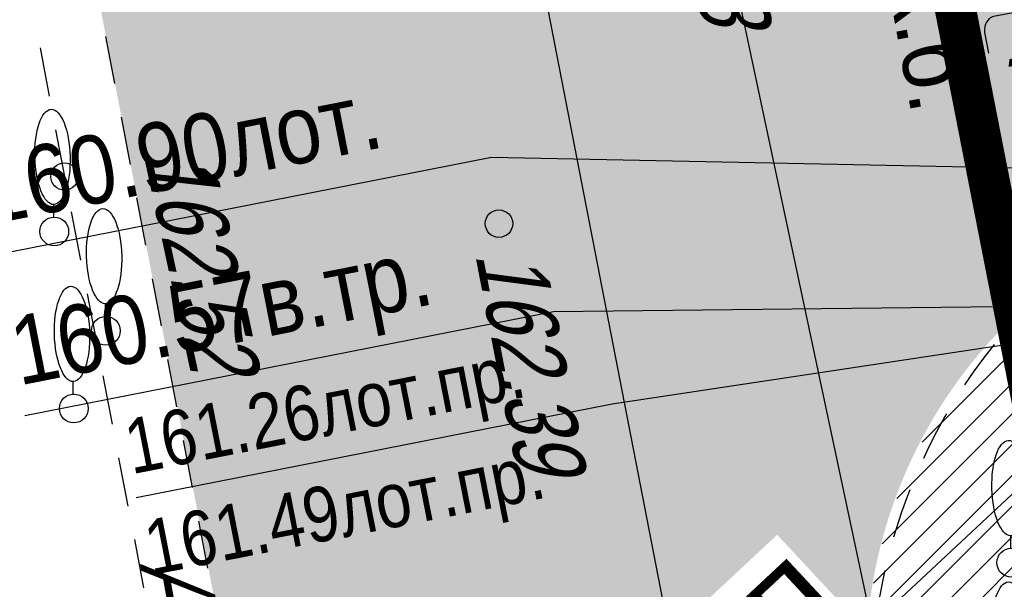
# Model space of a CAD drawing. Header units: millimetres. Extents: x 4385 to 11928, y 17253 to 36963.
# Tile 27 of 256: x 5863.87 to 5878.25, y 18480.49 to 18488.8. Entities that reach past the tile are written whole.
import ezdxf
from ezdxf import colors
from ezdxf.entities.mleader import LeaderData, LeaderLine
from ezdxf.enums import TextEntityAlignment as Align
from ezdxf.math import Vec2, Vec3

# ---------------------------------------------------------------- set-up
doc = ezdxf.new("R2010")
doc.units = ezdxf.units.MM
for name, color, linetype, lineweight in [('Геоподоснова_34179-21 от 9.08.21$0$Водопровод', 7, 'Continuous', 25), ('Геоподоснова_34179-21 от 9.08.21$0$Водосток', 7, 'Continuous', 25), ('Геоподоснова_34179-21 от 9.08.21$0$Водосток проектный', 7, 'Continuous', 25), ('Геоподоснова_34179-21 от 9.08.21$0$Газопровод', 7, 'Continuous', 25), ('Геоподоснова_34179-21 от 9.08.21$0$Горизонтали', 7, 'Continuous', 25), ('Геоподоснова_34179-21 от 9.08.21$0$Граница улицы', 7, 'Continuous', 25), ('Геоподоснова_34179-21 от 9.08.21$0$Канализация самотёчная', 7, 'Continuous', 25), ('Геоподоснова_34179-21 от 9.08.21$0$Колодцы', 7, 'Continuous', 25), ('Геоподоснова_34179-21 от 9.08.21$0$Отдельно стоящее дерево', 7, 'Continuous', 25)]:
    doc.layers.add(name, color=color, linetype=linetype, lineweight=lineweight)
doc.layers.add('ГП_граница_аренд_зем_500', color=7, linetype='Continuous', true_color=0x000000)
doc.layers.add('ГП_дороги_штриховка_сущ', color=7, linetype='Continuous', lineweight=0, true_color=0xc8d0d0, transparency=0.6)
doc.layers.add('ГП_озел_штриховка_сущ', color=7, linetype='Continuous', lineweight=0, true_color=0x829556, transparency=0.6)
doc.layers.add('ГП_текст этапы', color=7, linetype='Continuous', lineweight=5, true_color=0x000000)
doc.styles.add('GENERATED_STYLE_1', font='GOTHIC.TTF')
doc.styles.add('Геоподоснова_34179-21 от 9.08.21$0$Style-RUSSIAN_1251', font='RUSSIAN_1251.shx')
doc.styles.add('Геоподоснова_34179-21 от 9.08.21$0$Style-RUSSIAN_1251 I 0.32289', font='RUSSIAN_1251.shx', dxfattribs={"oblique": 18.5})

# ---------------------------------------------------------------- blocks, each defined once
blk = doc.blocks.new('Геоподоснова_34179-21 от 9.08.21$0$DEREVO_58')
at = {"layer": 'Геоподоснова_34179-21 от 9.08.21$0$Отдельно стоящее дерево', "color": 7, "linetype": 'Continuous', "lineweight": 25, "flags": 128}
blk.add_lwpolyline([(-0.006999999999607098, 0.2099999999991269), (-0.006999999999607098, 0.3930000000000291)], dxfattribs=at)
at = {"layer": 'Геоподоснова_34179-21 от 9.08.21$0$Отдельно стоящее дерево', "color": 7, "linetype": 'Continuous', "lineweight": 25}
blk.add_arc((0, 0), 0.21, 0, 359.999994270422, dxfattribs=at)
blk.add_ellipse((-0.02549999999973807, 1.087999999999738), major_axis=(-0.01850001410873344, 0.6949999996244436), ratio=0.3698286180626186, dxfattribs=at)
blk = doc.blocks.new('Геоподоснова_34179-21 от 9.08.21$0$DEREVO_59')
at = {"layer": 'Геоподоснова_34179-21 от 9.08.21$0$Отдельно стоящее дерево', "color": 7, "linetype": 'Continuous', "lineweight": 25, "flags": 128}
blk.add_lwpolyline([(-0.007000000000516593, 0.2100000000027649), (-0.007000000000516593, 0.3930000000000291)], dxfattribs=at)
at = {"layer": 'Геоподоснова_34179-21 от 9.08.21$0$Отдельно стоящее дерево', "color": 7, "linetype": 'Continuous', "lineweight": 25}
blk.add_arc((0, 0), 0.21, 0, 359.999994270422, dxfattribs=at)
blk.add_ellipse((-0.02550000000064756, 1.088000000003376), major_axis=(-0.01850001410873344, 0.6949999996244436), ratio=0.3698286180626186, dxfattribs=at)
blk = doc.blocks.new('Геоподоснова_34179-21 от 9.08.21$0$DEREVO_82')
at = {"layer": 'Геоподоснова_34179-21 от 9.08.21$0$Отдельно стоящее дерево', "color": 7, "linetype": 'Continuous', "lineweight": 25, "flags": 128}
blk.add_lwpolyline([(-0.006999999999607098, 0.2099999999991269), (-0.006999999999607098, 0.3930000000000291)], dxfattribs=at)
at = {"layer": 'Геоподоснова_34179-21 от 9.08.21$0$Отдельно стоящее дерево', "color": 7, "linetype": 'Continuous', "lineweight": 25}
blk.add_arc((0, 0), 0.21, 0, 359.999994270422, dxfattribs=at)
blk.add_ellipse((-0.02549999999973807, 1.087999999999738), major_axis=(-0.01850001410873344, 0.6949999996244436), ratio=0.3698286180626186, dxfattribs=at)
blk = doc.blocks.new('Геоподоснова_34179-21 от 9.08.21$0$DEREVO_84')
at = {"layer": 'Геоподоснова_34179-21 от 9.08.21$0$Отдельно стоящее дерево', "color": 7, "linetype": 'Continuous', "lineweight": 25, "flags": 128}
blk.add_lwpolyline([(-0.006999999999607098, 0.2100000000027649), (-0.006999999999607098, 0.3930000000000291)], dxfattribs=at)
at = {"layer": 'Геоподоснова_34179-21 от 9.08.21$0$Отдельно стоящее дерево', "color": 7, "linetype": 'Continuous', "lineweight": 25}
blk.add_arc((0, 0), 0.21, 0, 359.999994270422, dxfattribs=at)
blk.add_ellipse((-0.02549999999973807, 1.087999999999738), major_axis=(-0.01850001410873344, 0.6949999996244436), ratio=0.3698286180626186, dxfattribs=at)
blk = doc.blocks.new('Геоподоснова_34179-21 от 9.08.21$0$DEREVO_85')
at = {"layer": 'Геоподоснова_34179-21 от 9.08.21$0$Отдельно стоящее дерево', "color": 7, "linetype": 'Continuous', "lineweight": 25, "flags": 128}
blk.add_lwpolyline([(-0.006999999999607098, 0.2099999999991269), (-0.006999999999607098, 0.3930000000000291)], dxfattribs=at)
at = {"layer": 'Геоподоснова_34179-21 от 9.08.21$0$Отдельно стоящее дерево', "color": 7, "linetype": 'Continuous', "lineweight": 25}
blk.add_arc((0, 0), 0.21, 0, 359.999994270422, dxfattribs=at)
blk.add_ellipse((-0.02549999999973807, 1.087999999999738), major_axis=(-0.01850001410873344, 0.6949999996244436), ratio=0.3698286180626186, dxfattribs=at)
blk = doc.blocks.new('Геоподоснова_34179-21 от 9.08.21$0$PIKET_228')
at = {"layer": 'Геоподоснова_34179-21 от 9.08.21$0$Горизонтали', "color": 7, "linetype": 'Continuous', "lineweight": 25}
blk.add_arc((0, 0), 0.2, 0, 359.999994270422, dxfattribs=at)
blk = doc.blocks.new('Геоподоснова_34179-21 от 9.08.21$0$PIKET_234')
at = {"layer": 'Геоподоснова_34179-21 от 9.08.21$0$Горизонтали', "color": 7, "linetype": 'Continuous', "lineweight": 25}
blk.add_arc((0, 0), 0.2, 0, 359.999994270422, dxfattribs=at)
blk = doc.blocks.new('Геоподоснова_34179-21 от 9.08.21$0$msdElementTypeLineString_44')
at = {"layer": 'Геоподоснова_34179-21 от 9.08.21$0$Граница улицы', "color": 7, "linetype": 'Continuous', "lineweight": 25, "flags": 128}
for points in [[(1.80024404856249, 38.71771942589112), (1.644766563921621, 38.51781472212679), (1.494124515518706, 38.3110987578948), (1.368839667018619, 38.12737129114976)], [(1.104945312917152, 37.70278781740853), (1.081982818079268, 37.66412433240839), (0.9583116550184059, 37.44022711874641), (0.8417024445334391, 37.21257213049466), (0.7668834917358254, 37.05450854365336)], [(0.5696117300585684, 36.59519267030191), (0.5353518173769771, 36.50930402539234), (0.4480602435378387, 36.26887798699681), (0.3683296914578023, 36.02583980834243), (0.3324291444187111, 35.90362792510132)], [(0.2062247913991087, 35.4199408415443), (0.1752465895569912, 35.28344126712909), (0.1264649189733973, 35.032353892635), (0.08555882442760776, 34.77986391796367), (0.07525668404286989, 34.70065647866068)]]:
    blk.add_lwpolyline(points, dxfattribs=at)
blk = doc.blocks.new('Геоподоснова_34179-21 от 9.08.21$0$msdElementTypeLineString_56')
at = {"layer": 'Геоподоснова_34179-21 от 9.08.21$0$Граница улицы', "color": 7, "linetype": 'Continuous', "lineweight": 25}
for p, q in [((2.337554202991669, 40.91617313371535), (2.205437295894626, 41.60387005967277)), ((2.564003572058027, 39.73745544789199), (2.431886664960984, 40.42515237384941)), ((2.790452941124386, 38.55873776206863), (2.658336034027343, 39.24643468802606)), ((3.016902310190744, 37.38002007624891), (2.884785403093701, 38.0677170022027)), ((3.243351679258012, 36.20130239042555), (3.11123477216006, 36.88899931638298)), ((3.469801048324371, 35.0225847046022), (3.337684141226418, 35.71028163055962)), ((3.696250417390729, 33.84386701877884), (3.564133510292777, 34.53156394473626))]:
    blk.add_line(p, q, dxfattribs=at)
blk = doc.blocks.new('Геоподоснова_34179-21 от 9.08.21$0$msdElementTypeLineString_57')
at = {"layer": 'Геоподоснова_34179-21 от 9.08.21$0$Граница улицы', "color": 7, "linetype": 'Continuous', "lineweight": 25}
for p, q in [((2.2088759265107, 41.8722310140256), (2.342969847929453, 41.16719707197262)), ((2.665042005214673, 39.47999054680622), (2.800682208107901, 38.77525245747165)), ((2.895182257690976, 38.28426392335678), (3.030822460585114, 37.57952583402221)), ((3.12532251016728, 37.08853729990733), (3.260962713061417, 36.38379921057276)), ((3.355462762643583, 35.89281067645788), (3.491102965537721, 35.18807258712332)), ((3.585603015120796, 34.69708405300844), (3.721243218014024, 33.99234596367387))]:
    blk.add_line(p, q, dxfattribs=at)
at = {"layer": 'Геоподоснова_34179-21 от 9.08.21$0$Граница улицы', "color": 7, "linetype": 'Continuous', "lineweight": 25, "flags": 128}
blk.add_lwpolyline([(2.436392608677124, 40.67600241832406), (2.565680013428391, 39.99623999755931), (2.570541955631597, 39.9709790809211)], dxfattribs=at)
blk = doc.blocks.new('Геоподоснова_34179-21 от 9.08.21$0$msdElementTypeLineString_181')
at = {"layer": 'Геоподоснова_34179-21 от 9.08.21$0$Водопровод', "color": 7, "linetype": 'Continuous', "lineweight": 25}
blk.add_line((0.0004673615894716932, 54.37770692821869), (5.14261940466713, 27.92507238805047), dxfattribs=at)
blk = doc.blocks.new('Геоподоснова_34179-21 от 9.08.21$0$msdElementTypeMultiLine_28')
at = {"layer": 'Геоподоснова_34179-21 от 9.08.21$0$Водопровод', "color": 7, "linetype": 'Continuous', "lineweight": 25}
blk.add_blockref('Геоподоснова_34179-21 от 9.08.21$0$msdElementTypeLineString_181', (0.5, 0.5), dxfattribs=at)
blk = doc.blocks.new('Геоподоснова_34179-21 от 9.08.21$0$msdElementTypeLineString_183')
at = {"layer": 'Геоподоснова_34179-21 от 9.08.21$0$Канализация самотёчная', "color": 16, "linetype": 'Continuous', "lineweight": 25}
blk.add_line((0.7780000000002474, 51.35299999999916), (5.793053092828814, 27.76110790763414), dxfattribs=at)
blk = doc.blocks.new('Геоподоснова_34179-21 от 9.08.21$0$msdElementTypeMultiLine_29')
at = {"layer": 'Геоподоснова_34179-21 от 9.08.21$0$Канализация самотёчная', "color": 16, "linetype": 'Continuous', "lineweight": 25}
blk.add_blockref('Геоподоснова_34179-21 от 9.08.21$0$msdElementTypeLineString_183', (0.5060000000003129, 0.5060000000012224), dxfattribs=at)
blk = doc.blocks.new('Геоподоснова_34179-21 от 9.08.21$0$msdElementTypeLineString_188')
at = {"layer": 'Геоподоснова_34179-21 от 9.08.21$0$Водосток', "color": 30, "linetype": 'Continuous', "lineweight": 25, "flags": 128}
blk.add_lwpolyline([(2.646194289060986, 46.61237160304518), (2.5956923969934, 46.88534936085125), (2.586341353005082, 46.92328428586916), (2.574148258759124, 46.95136050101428), (2.555356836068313, 46.98988214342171), (2.530632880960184, 47.02263980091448), (2.505322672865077, 47.04595607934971), (2.47140682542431, 47.06534706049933), (2.436069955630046, 47.07980867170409), (2.407748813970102, 47.08156885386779), (2.379845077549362, 47.0810730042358), (1.804628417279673, 46.97465580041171), (1.780649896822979, 46.96555324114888), (1.761600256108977, 46.95502928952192), (1.739291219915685, 46.93690267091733), (1.724166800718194, 46.91777197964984), (1.705782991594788, 46.89103859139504), (1.690072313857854, 46.86246655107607), (1.682380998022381, 46.82837839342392), (1.674938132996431, 46.78033686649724), (1.677104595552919, 46.74340598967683), (1.73344968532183, 46.43884400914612)], dxfattribs=at)
blk = doc.blocks.new('Геоподоснова_34179-21 от 9.08.21$0$msdElementTypeMultiLine_31')
at = {"layer": 'Геоподоснова_34179-21 от 9.08.21$0$Водосток', "color": 30, "linetype": 'Continuous', "lineweight": 25}
blk.add_blockref('Геоподоснова_34179-21 от 9.08.21$0$msdElementTypeLineString_188', (0, 0), dxfattribs=at)
blk = doc.blocks.new('Геоподоснова_34179-21 от 9.08.21$0$DIMTXT_12')
at = {"layer": 'Геоподоснова_34179-21 от 9.08.21$0$Водосток', "color": 30, "linetype": 'Continuous', "lineweight": 25, "flags": 128}
blk.add_lwpolyline([(0, 0), (-11.29707268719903, 0.2308434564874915), (-18.57768207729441, -1.199785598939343)], dxfattribs=at)
at = {"layer": 'Геоподоснова_34179-21 от 9.08.21$0$Водосток', "color": 30, "linetype": 'Continuous', "lineweight": 25, "style": 'Геоподоснова_34179-21 от 9.08.21$0$Style-RUSSIAN_1251', "width": 0.8999982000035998}
blk.add_text('160.90лот.', height=1.000002, rotation=11.11690000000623, dxfattribs=at).set_placement((-18.85725899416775, 0.2230083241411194), align=Align.TOP_LEFT)
blk = doc.blocks.new('Геоподоснова_34179-21 от 9.08.21$0$DIMTXT_175')
at = {"layer": 'Геоподоснова_34179-21 от 9.08.21$0$Газопровод', "color": 16, "linetype": 'Continuous', "lineweight": 25, "flags": 128}
blk.add_lwpolyline([(9.094947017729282e-13, 3.637978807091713e-12), (-8.70988537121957, -0.09850283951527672), (-16.42719980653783, -1.614943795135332)], dxfattribs=at)
at = {"layer": 'Геоподоснова_34179-21 от 9.08.21$0$Газопровод', "color": 16, "linetype": 'Continuous', "lineweight": 25, "style": 'Геоподоснова_34179-21 от 9.08.21$0$Style-RUSSIAN_1251', "width": 0.8999982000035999}
blk.add_text('160.57в.тр.', height=1.000001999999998, rotation=11.11689999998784, dxfattribs=at).set_placement((-16.70677672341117, -0.1921498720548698), align=Align.TOP_LEFT)
blk = doc.blocks.new('Геоподоснова_34179-21 от 9.08.21$0$DIMTXT_261')
at = {"layer": 'Геоподоснова_34179-21 от 9.08.21$0$Водосток проектный', "color": 7, "linetype": 'Continuous', "lineweight": 25, "flags": 128}
blk.add_lwpolyline([(0, 0), (-12.00950455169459, -1.813376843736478), (-18.96082738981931, -3.179301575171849)], dxfattribs=at)
at = {"layer": 'Геоподоснова_34179-21 от 9.08.21$0$Водосток проектный', "color": 7, "linetype": 'Continuous', "lineweight": 25, "style": 'Геоподоснова_34179-21 от 9.08.21$0$Style-RUSSIAN_1251', "width": 0.875000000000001}
for s, p in [('161.26лот.пр.', (-19.18256050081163, -2.050880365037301)), ('161.49лот.пр.', (-18.89334339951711, -3.522734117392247))]:
    blk.add_text(s, height=0.799999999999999, rotation=11.11690000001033, dxfattribs=at).set_placement(p, align=Align.TOP_LEFT)
blk = doc.blocks.new('Геоподоснова_34179-21 от 9.08.21')
at = {"layer": 'Геоподоснова_34179-21 от 9.08.21$0$Водопровод', "color": 7, "linetype": 'Continuous', "lineweight": 25}
blk.add_blockref('Геоподоснова_34179-21 от 9.08.21$0$msdElementTypeMultiLine_28', (5869.663, 18441.404), dxfattribs=at)
at = {"layer": 'Геоподоснова_34179-21 от 9.08.21$0$Водосток', "color": 30, "linetype": 'Continuous', "lineweight": 25}
for name, p in [('Геоподоснова_34179-21 от 9.08.21$0$msdElementTypeMultiLine_31', (5876.287, 18441.873)), ('Геоподоснова_34179-21 от 9.08.21$0$DIMTXT_12', (5882.059, 18486.561))]:
    blk.add_blockref(name, p, dxfattribs=at)
at = {"layer": 'Геоподоснова_34179-21 от 9.08.21$0$Водосток проектный', "color": 7, "linetype": 'Continuous', "lineweight": 25}
blk.add_blockref('Геоподоснова_34179-21 от 9.08.21$0$DIMTXT_261', (5884.53482339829, 18485.00316697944), dxfattribs=at)
at = {"layer": 'Геоподоснова_34179-21 от 9.08.21$0$Газопровод', "color": 16, "linetype": 'Continuous', "lineweight": 25}
blk.add_blockref('Геоподоснова_34179-21 от 9.08.21$0$DIMTXT_175', (5880.377999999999, 18484.63599999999), dxfattribs=at)
at = {"layer": 'Геоподоснова_34179-21 от 9.08.21$0$Горизонтали', "color": 7, "linetype": 'Continuous', "lineweight": 25}
for name, p in [('Геоподоснова_34179-21 от 9.08.21$0$PIKET_234', (5864.528680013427, 18486.51423999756)), ('Геоподоснова_34179-21 от 9.08.21$0$PIKET_228', (5870.873000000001, 18485.826))]:
    blk.add_blockref(name, p, dxfattribs=at)
at = {"layer": 'Геоподоснова_34179-21 от 9.08.21$0$Граница улицы', "color": 7, "linetype": 'Continuous', "lineweight": 25}
for name, p in [('Геоподоснова_34179-21 от 9.08.21$0$msdElementTypeLineString_57', (5861.963, 18446.518)), ('Геоподоснова_34179-21 от 9.08.21$0$msdElementTypeLineString_56', (5862.927, 18446.954)), ('Геоподоснова_34179-21 от 9.08.21$0$msdElementTypeLineString_44', (5876.303, 18445.347))]:
    blk.add_blockref(name, p, dxfattribs=at)
at = {"layer": 'Геоподоснова_34179-21 от 9.08.21$0$Канализация самотёчная', "color": 16, "linetype": 'Continuous', "lineweight": 25}
blk.add_blockref('Геоподоснова_34179-21 от 9.08.21$0$msdElementTypeMultiLine_29', (5872.316, 18440.904), dxfattribs=at)
at = {"layer": 'Геоподоснова_34179-21 от 9.08.21$0$Отдельно стоящее дерево', "color": 7, "linetype": 'Continuous', "lineweight": 25}
for name, p in [('Геоподоснова_34179-21 от 9.08.21$0$DEREVO_85', (5864.379, 18485.712)), ('Геоподоснова_34179-21 от 9.08.21$0$DEREVO_84', (5865.133, 18484.263)), ('Геоподоснова_34179-21 от 9.08.21$0$DEREVO_82', (5864.664, 18483.129)), ('Геоподоснова_34179-21 от 9.08.21$0$DEREVO_58', (5878.353, 18480.88)), ('Геоподоснова_34179-21 от 9.08.21$0$DEREVO_59', (5878.355, 18478.815))]:
    blk.add_blockref(name, p, dxfattribs=at)
at = {"layer": 'Геоподоснова_34179-21 от 9.08.21$0$Водосток', "color": 30, "linetype": 'Continuous', "lineweight": 25, "style": 'Геоподоснова_34179-21 от 9.08.21$0$Style-RUSSIAN_1251', "width": 0.8999982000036}
blk.add_text('d=600ж.б.', height=1.000001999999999, rotation=280.2945444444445, dxfattribs=at).set_placement((5875.908788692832, 18492.85357982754))
at = {"layer": 'Геоподоснова_34179-21 от 9.08.21$0$Горизонтали', "color": 7, "linetype": 'Continuous', "lineweight": 25, "style": 'Геоподоснова_34179-21 от 9.08.21$0$Style-RUSSIAN_1251 I 0.32289', "oblique": 18.5, "width": 0.7999964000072}
for s, rotation, p in [('162.26', 10.93399722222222, (5878.232787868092, 18488.09723344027)), ('162.52', 282.2173628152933, (5865.684928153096, 18486.82582854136)), ('162.39', 280.9359944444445, (5870.523, 18485.384))]:
    blk.add_text(s, height=1.000002, rotation=rotation, dxfattribs=at).set_placement(p)
at = {"layer": 'Геоподоснова_34179-21 от 9.08.21$0$Граница улицы', "color": 7, "linetype": 'Continuous', "lineweight": 25, "style": 'Геоподоснова_34179-21 от 9.08.21$0$Style-RUSSIAN_1251 I 0.32289', "oblique": 18.5, "width": 0.7999964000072}
blk.add_text('А', height=1.000002, rotation=280.1484972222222, dxfattribs=at).set_placement((5865.630776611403, 18480.865387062))
at = {"layer": 'Геоподоснова_34179-21 от 9.08.21$0$Колодцы', "color": 7, "linetype": 'Continuous', "lineweight": 25, "style": 'Геоподоснова_34179-21 от 9.08.21$0$Style-RUSSIAN_1251 I 0.32289', "oblique": 18.5, "width": 0.7999964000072}
blk.add_text('162.43', height=1.000002, rotation=280.8927222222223, dxfattribs=at).set_placement((5873.229, 18491.911))

msp = doc.modelspace()

# ---------------------------------------------------------------- hatches: boundary and pattern name
at = {"layer": 'ГП_дороги_штриховка_сущ'}
h = msp.add_hatch(color=256, dxfattribs=at)
h.dxf.hatch_style = 1
edge = h.paths.add_edge_path()
edge.add_line((5925.766007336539, 18433.85471801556), (5941.944407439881, 18436.97250290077))
edge.add_line((5941.944407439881, 18436.97250290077), (5953.857090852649, 18439.64603199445))
edge.add_line((5953.857090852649, 18439.64603199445), (5952.850224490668, 18448.59530455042))
edge.add_line((5952.850224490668, 18448.59530455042), (5934.390615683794, 18444.91647354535))
edge.add_line((5934.390615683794, 18444.91647354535), (5923.776611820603, 18442.89234689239))
edge.add_line((5923.776611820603, 18442.89234689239), (5913.765417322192, 18440.87074801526))
edge.add_arc((6024.750544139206, 17851.7011360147), 599.5319258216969, 100.6681070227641, 101.5278222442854)
edge.add_line((5904.937834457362, 18439.13917077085), (5895.220814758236, 18437.0543672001))
edge.add_arc((5892.782008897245, 18446.91869997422), 10.16134022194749, 258.729008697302, 283.8870294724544, ccw=False)
edge.add_arc((5892.507028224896, 18446.21902337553), 9.422350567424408, 228.1226072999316, 259.5373355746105, ccw=False)
edge.add_arc((5892.852871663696, 18446.80383196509), 10.08952334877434, 191.3977827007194, 228.8771976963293, ccw=False)
edge.add_line((5882.96232559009, 18444.80994636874), (5882.853695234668, 18445.35738225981))
edge.add_line((5882.853695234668, 18445.35738225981), (5880.703917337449, 18455.60106800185))
edge.add_line((5880.703917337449, 18455.60106800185), (5876.365058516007, 18478.05646172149))
edge.add_arc((5883.236338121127, 18479.41021967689), 7.003366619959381, 102.0895942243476, 191.1454913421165, ccw=False)
edge.add_line((5881.769546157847, 18486.25826066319), (5885.610682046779, 18487.02475361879))
edge.add_line((5885.610682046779, 18487.02475361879), (5884.57588426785, 18492.32745456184))
edge.add_line((5884.57588426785, 18492.32745456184), (5880.724882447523, 18491.73095276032))
edge.add_arc((5879.837388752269, 18497.31752650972), 5.656628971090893, 253.3212501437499, 279.0266847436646, ccw=False)
edge.add_arc((5879.96804869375, 18499.31251207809), 7.618332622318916, 187.5256953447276, 256.6880460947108, ccw=False)
edge.add_line((5872.415338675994, 18498.31473287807), (5871.095410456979, 18505.1738638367))
edge.add_line((5871.095410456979, 18505.1738638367), (5870.760178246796, 18506.85724349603))
edge.add_line((5870.760178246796, 18506.85724349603), (5869.69800406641, 18512.37693141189))
edge.add_line((5869.69800406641, 18512.37693141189), (5868.24794000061, 18519.80574001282))
edge.add_line((5868.24794000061, 18519.80574001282), (5866.912738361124, 18526.80066644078))
edge.add_line((5866.912738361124, 18526.80066644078), (5865.765081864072, 18532.81307121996))
edge.add_line((5865.765081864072, 18532.81307121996), (5864.661229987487, 18538.59598998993))
edge.add_line((5864.661229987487, 18538.59598998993), (5864.202, 18540.87))
edge.add_line((5864.202, 18540.87), (5863.494711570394, 18545.37216794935))
edge.add_line((5863.494711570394, 18545.37216794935), (5863.315800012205, 18545.34371999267))
edge.add_line((5863.315800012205, 18545.34371999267), (5861.850994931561, 18553.05291139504))
edge.add_line((5861.850994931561, 18553.05291139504), (5861.149059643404, 18556.72740920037))
edge.add_line((5861.149059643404, 18556.72740920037), (5860.107098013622, 18562.17003480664))
edge.add_line((5860.107098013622, 18562.17003480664), (5859.425512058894, 18565.73025916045))
edge.add_line((5859.425512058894, 18565.73025916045), (5858.515096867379, 18570.47691046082))
edge.add_line((5858.515096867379, 18570.47691046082), (5857.596795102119, 18575.22204371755))
edge.add_line((5857.596795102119, 18575.22204371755), (5848.554342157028, 18573.25136574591))
edge.add_line((5848.554342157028, 18573.25136574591), (5849.501822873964, 18568.47746310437))
edge.add_line((5849.501822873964, 18568.47746310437), (5850.898639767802, 18561.31184942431))
edge.add_line((5850.898639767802, 18561.31184942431), (5851.94941743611, 18555.82783771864))
edge.add_line((5851.94941743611, 18555.82783771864), (5853.772143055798, 18546.31502741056))
edge.add_line((5853.772143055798, 18546.31502741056), (5855.078385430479, 18540.22973787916))
edge.add_line((5855.078385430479, 18540.22973787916), (5856.364847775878, 18533.98039272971))
edge.add_line((5856.364847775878, 18533.98039272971), (5857.602739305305, 18527.57105672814))
edge.add_line((5857.602739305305, 18527.57105672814), (5860.173226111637, 18514.26204367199))
edge.add_line((5860.173226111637, 18514.26204367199), (5861.260577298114, 18508.63214918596))
edge.add_line((5861.260577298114, 18508.63214918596), (5867.474117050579, 18476.42769033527))
edge.add_line((5867.474117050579, 18476.42769033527), (5871.803417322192, 18453.89274801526))
edge.add_line((5871.803417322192, 18453.89274801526), (5874.128417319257, 18441.59074803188))
edge.add_arc((5866.633638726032, 18439.79263218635), 7.70745916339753, -71.14644429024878, 13.491171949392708, ccw=False)
edge.add_line((5869.124307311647, 18432.4986965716), (5871.447177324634, 18422.92545802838))
edge.add_arc((5869.26949173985, 18415.81636899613), 7.435150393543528, 51.976444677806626, 72.96890907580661, ccw=False)
edge.add_line((5873.849435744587, 18421.67346505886), (5887.341245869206, 18424.70333949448))
edge.add_arc((5895.499807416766, 18415.12954127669), 12.57854279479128, 101.5761078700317, 130.4368411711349, ccw=False)
edge.add_line((5892.975678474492, 18427.45222409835), (5897.67861671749, 18428.41555511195))
edge.add_line((5897.67861671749, 18428.41555511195), (5906.564645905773, 18430.17322645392))
edge.add_arc((6084.692591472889, 17553.03520257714), 895.0422771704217, 100.22785601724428, 101.47943712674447, ccw=False)
at = {"layer": 'ГП_озел_штриховка_сущ'}
h = msp.add_hatch(dxfattribs=at)
h.set_pattern_fill('ANSI31', color=256, scale=0.1)
h.set_pattern_definition([(45, (0, 0), (-0.2245064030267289, 0.2245064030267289), [])])
h.paths.add_polyline_path([(5902.584131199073, 18448.04582625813), (5903.805560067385, 18441.82137999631), (5922.606469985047, 18445.51070000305), (5934.69505489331, 18448.02647352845), (5951.702, 18451.333), (5954.182651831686, 18451.81525972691), (5952.934824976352, 18458.09075304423)])
edge = h.paths.add_edge_path()
edge.add_line((5900.209603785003, 18448.75172832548), (5901.643, 18441.364))
edge.add_line((5901.643, 18441.364), (5896.222232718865, 18440.13665647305))
edge.add_arc((5895.780581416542, 18442.08728307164), 2.000000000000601, 190.8753704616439, 282.75753207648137, ccw=False)
edge.add_line((5893.816501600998, 18441.70993644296), (5886.891000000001, 18477.757))
edge.add_line((5886.891000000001, 18477.757), (5887.390029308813, 18477.84868940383))
edge.add_line((5887.390029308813, 18477.84868940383), (5893.329999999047, 18447.41000000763))
edge.add_line((5893.329999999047, 18447.41000000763), (5900.209603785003, 18448.75172832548))
edge = h.paths.add_edge_path()
edge.add_line((5882.844277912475, 18445.34763424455), (5889.481909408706, 18446.85143721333))
edge.add_line((5889.481909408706, 18446.85143721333), (5885.703216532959, 18466.31148506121))
edge.add_line((5885.703216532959, 18466.31148506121), (5882.738339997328, 18481.6154117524))
edge.add_line((5882.738339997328, 18481.6154117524), (5881.942272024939, 18486.2501951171))
edge.add_arc((5883.260368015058, 18479.34855317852), 7.02638160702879, 100.8123143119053, 190.6773868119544)
edge.add_line((5876.355641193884, 18478.04671370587), (5880.694500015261, 18455.59131998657))
edge.add_line((5880.694500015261, 18455.59131998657), (5882.844277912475, 18445.34763424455))
h.paths.add_polyline_path([(6035.023740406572, 18508.02686111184), (6039.213202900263, 18503.57388318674), (6057.801, 18521.457), (6053.794568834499, 18525.67355644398)])
h.paths.add_polyline_path([(6033.060823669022, 18497.65474624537), (6028.821727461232, 18502.19626960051), (6016.611617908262, 18490.7173897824), (6020.90129093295, 18485.95619244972)])

# ---------------------------------------------------------------- linework, layer by layer
at = {"layer": 'ГП_граница_аренд_зем_500', "color": 190, "true_color": 0x9933ff, "const_width": 0.6}
msp.add_lwpolyline([(5892.849640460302, 18716.54414438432), (6024.877464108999, 18575.86047736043), (6064.881382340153, 18533.23750642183), (5990.170975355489, 18463.13629825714), (5886.566848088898, 18442.9303973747), (5839.298800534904, 18683.87653896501)], close=True, dxfattribs=at)

# ---------------------------------------------------------------- block references
msp.add_blockref('Геоподоснова_34179-21 от 9.08.21', (0, 0))

# ---------------------------------------------------------------- next in the draw order: leaders
at = {"layer": 'ГП_текст этапы'}
ml = msp.add_multileader_mtext('Standard', dxfattribs=at)
ml.set_content('{\\C28;\\c855309;3 этап строительства}', color=256, style='GENERATED_STYLE_1')
ml.set_leader_properties()
ml.build(insert=Vec2(0, 0))
ml.multileader.update_dxf_attribs({"text_right_attachment_type": 6, "dogleg_length": 0.36, "arrow_head_size": 1})
ctx = ml.context
ctx.base_point, ctx.char_height, ctx.arrow_head_size, ctx.plane_origin, ctx.plane_x_axis, ctx.plane_y_axis = Vec3(5863.289198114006, 18469.12296884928), 1.5, 1, Vec3(5889.30620301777, 18492.11105543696), Vec3(0.7313537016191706, 0.6819983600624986), Vec3(-0.6819983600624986, 0.7313537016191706)
ctx.right_attachment, ctx.text_align_type = 6, 2
notes = []
notes.append((ctx, [(1, (1, 1, 0), (5879.423583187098, 18482.8655683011), (-0.7313537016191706, -0.6819983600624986), 2.36, [(0, [(5889.30620301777, 18492.11105543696)], 0, [])])]))
ctx.mtext.insert, ctx.mtext.text_direction, ctx.mtext.rotation, ctx.mtext.width, ctx.mtext.alignment, ctx.mtext.flow_direction = Vec3(5874.935096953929, 18481.28590324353), Vec3(0.7313537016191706, 0.6819983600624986), 0.7504915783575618, 14.81071538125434, 3, 5
ctx.mtext.has_bg_fill, ctx.mtext.bg_color, ctx.mtext.bg_scale_factor, ctx.mtext.bg_transparency, ctx.mtext.use_window_bg_color = 1, -1073741824, 1, 0, 1
for ctx, leaders in notes:
    for number, flags, end, landing, length, lines in leaders:
        leader = LeaderData()
        leader.index, (leader.has_last_leader_line, leader.has_dogleg_vector, leader.attachment_direction) = number, flags
        leader.last_leader_point, leader.dogleg_vector, leader.dogleg_length = Vec3(end), Vec3(landing), length
        for number, points, colour, breaks in lines:
            line = LeaderLine()
            line.index, line.vertices, line.color, line.breaks = number, Vec3.list(points), colors.encode_raw_color(colour), breaks
            leader.lines.append(line)
        ctx.leaders.append(leader)

doc.saveas('drawing.dxf')
